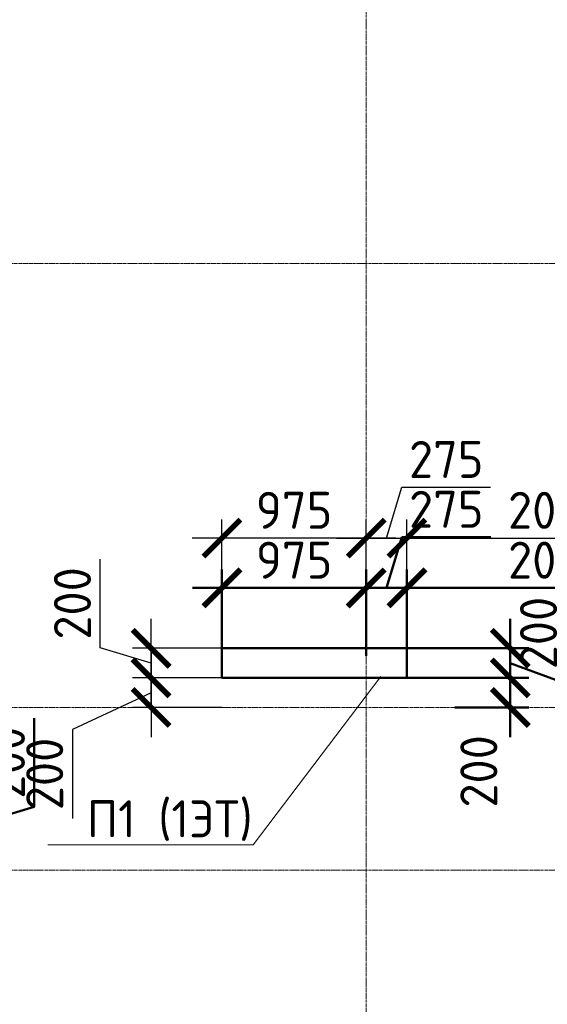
# Model space of a CAD drawing. Header units: millimetres. Extents: x 263826 to 1718326, y -423071 to 70137.
# Tile 171 of 256: x 393603 to 397168, y -69251 to -62599. Entities that reach past the tile are written whole.
import ezdxf
from ezdxf import colors
from ezdxf.entities.mleader import LeaderData, LeaderLine
from ezdxf.math import Vec2, Vec3

# ---------------------------------------------------------------- set-up
doc = ezdxf.new("R2010")
doc.units = ezdxf.units.MM
doc.linetypes.add('______5', pattern=[1100, 800, -100, 100, -100])
doc.linetypes.add('осевая', pattern=[50.8, 31.75, -6.35, 6.35, -6.35])
doc.layers.add('Колонна_ бетон', color=7, linetype='Continuous', lineweight=50, true_color=0xb4b496)
for name, color, linetype, lineweight in [('Конструкции 0.5', 5, 'Continuous', 50), ('Надписи', 200, 'Continuous', 18), ('Оси', 40, '______5', 18), ('подоснова', 151, 'Continuous', 5), ('РАЗМЕРЫ', 1, 'Continuous', 9)]:
    doc.layers.add(name, color=color, linetype=linetype, lineweight=lineweight)
doc.styles.add('GOST-2.304_Type-B', font='GOST_Common.ttf')
doc.dimstyles.new('СПДС', dxfattribs={"dimscale": 100, "dimtxt": 2.5, "dimasz": 2.5, "dimexe": 1.25, "dimexo": 0, "dimtad": 1, "dimdec": 0, "dimtxsty": 'GOST-2.304_Type-B', "dimblk": 'ARCHTICK', "dimcen": 2.5, "dimdle": 2, "dimadec": 0, "dimazin": 2, "dimtfac": 0.75, "dimtdec": 0, "dimtmove": 1, "dimatfit": 3, "dimfxl": 1, "dimtolj": 1, "dimarcsym": 1})

# ---------------------------------------------------------------- blocks, each defined once
blk = doc.blocks.new('_ArchTick')
at = {"color": 0, "linetype": 'ByBlock', "const_width": 0.15}
blk.add_lwpolyline([(-0.5, -0.5), (0.5, 0.5)], dxfattribs=at)
blk = doc.blocks.new('*D3043')
at = {"layer": 'DEFPOINTS', "color": 0, "transparency": 16777216}
for p in [(396218.9, -66101.4), (395944.3, -66688.9), (396218.9, -66871.2)]:
    blk.add_point(p, dxfattribs=at)
at = {"layer": 'РАЗМЕРЫ', "color": 0, "lineweight": -2, "transparency": 16777216}
for p, q in [((396081.6, -66101.4), (396184.7, -65757.6)), ((396184.7, -65757.6), (396784.7, -65757.6)), ((395944.3, -66688.9), (395944.3, -65976.4)), ((396218.9, -66871.2), (396218.9, -65976.4)), ((395744.3, -66101.4), (396418.9, -66101.4))]:
    blk.add_line(p, q, dxfattribs=at)
at = {"layer": 'РАЗМЕРЫ', "color": 0, "lineweight": -2, "transparency": 16777216, "xscale": 250, "yscale": 250, "zscale": 250, "rotation": 180}
blk.add_blockref('_ArchTick', (395944.3, -66101.4), dxfattribs=at)
at = {"layer": 'РАЗМЕРЫ', "color": 0, "lineweight": -2, "transparency": 16777216, "xscale": 250, "yscale": 250, "zscale": 250}
blk.add_blockref('_ArchTick', (396218.9, -66101.4), dxfattribs=at)
at = {"layer": 'РАЗМЕРЫ', "color": 0, "lineweight": 0, "transparency": 16777216, "insert": (396484.7, -65570.1), "char_height": 250, "attachment_point": 5, "style": 'GOST-2.304_Type-B'}
blk.add_mtext('\\A1;275', dxfattribs=at)
blk = doc.blocks.new('*D3159')
at = {"layer": 'DEFPOINTS', "color": 0, "transparency": 16777216}
for p in [(394968.9, -66101.4), (395944.3, -66688.9), (394968.9, -66846)]:
    blk.add_point(p, dxfattribs=at)
at = {"layer": 'РАЗМЕРЫ', "color": 0, "lineweight": -2, "transparency": 16777216}
for p, q in [((394968.9, -66846), (394968.9, -65976.4)), ((395944.3, -66688.9), (395944.3, -65976.4)), ((396144.3, -66101.4), (394768.9, -66101.4))]:
    blk.add_line(p, q, dxfattribs=at)
at = {"layer": 'РАЗМЕРЫ', "color": 0, "lineweight": -2, "transparency": 16777216, "xscale": 250, "yscale": 250, "zscale": 250, "rotation": 180}
blk.add_blockref('_ArchTick', (394968.9, -66101.4), dxfattribs=at)
at = {"layer": 'РАЗМЕРЫ', "color": 0, "lineweight": -2, "transparency": 16777216, "xscale": 250, "yscale": 250, "zscale": 250}
blk.add_blockref('_ArchTick', (395944.3, -66101.4), dxfattribs=at)
at = {"layer": 'РАЗМЕРЫ', "color": 0, "lineweight": 0, "transparency": 16777216, "insert": (395456.6, -65913.9), "char_height": 250, "attachment_point": 5, "style": 'GOST-2.304_Type-B'}
blk.add_mtext('\\A1;975', dxfattribs=at)
blk = doc.blocks.new('*D3160')
at = {"layer": 'DEFPOINTS', "color": 0, "transparency": 16777216}
for p in [(394490.7, -66846), (395075.8, -66846), (395075.8, -67046)]:
    blk.add_point(p, dxfattribs=at)
at = {"layer": 'РАЗМЕРЫ', "color": 0, "lineweight": -2, "transparency": 16777216}
for p, q in [((394147, -66842.9), (394147, -66242.9)), ((394490.7, -67246), (394490.7, -66646)), ((394490.7, -66946), (394147, -66842.9)), ((395075.8, -66846), (394365.7, -66846)), ((395075.8, -67046), (394365.7, -67046))]:
    blk.add_line(p, q, dxfattribs=at)
at = {"layer": 'РАЗМЕРЫ', "color": 0, "lineweight": -2, "transparency": 16777216, "xscale": 250, "yscale": 250, "zscale": 250}
for p, rotation in [((394490.7, -66846), 90), ((394490.7, -67046), 270)]:
    blk.add_blockref('_ArchTick', p, dxfattribs=dict(at, rotation=rotation))
at = {"layer": 'РАЗМЕРЫ', "color": 0, "lineweight": 0, "transparency": 16777216, "insert": (393959.5, -66542.9), "char_height": 250, "attachment_point": 5, "rotation": 90, "style": 'GOST-2.304_Type-B'}
blk.add_mtext('\\A1;200', dxfattribs=at)
blk = doc.blocks.new('*D3044')
at = {"layer": 'DEFPOINTS', "color": 0, "transparency": 16777216}
for p in [(394968.9, -67046), (394490.7, -67246.1), (394968.9, -67246.1)]:
    blk.add_point(p, dxfattribs=at)
at = {"layer": 'РАЗМЕРЫ', "color": 0, "lineweight": -2, "transparency": 16777216}
for p, q in [((394490.7, -66846), (394490.7, -67446.1)), ((394968.9, -67046), (394365.7, -67046)), ((394490.7, -67146.1), (393959.5, -67395.3)), ((394968.9, -67246.1), (394365.7, -67246.1)), ((393959.5, -67395.3), (393959.5, -67995.3))]:
    blk.add_line(p, q, dxfattribs=at)
at = {"layer": 'РАЗМЕРЫ', "color": 0, "lineweight": -2, "transparency": 16777216, "xscale": 250, "yscale": 250, "zscale": 250}
for p, rotation in [((394490.7, -67046), 90), ((394490.7, -67246.1), 270)]:
    blk.add_blockref('_ArchTick', p, dxfattribs=dict(at, rotation=rotation))
at = {"layer": 'РАЗМЕРЫ', "color": 0, "lineweight": 0, "transparency": 16777216, "insert": (393772, -67695.3), "char_height": 250, "attachment_point": 5, "rotation": 90, "style": 'GOST-2.304_Type-B'}
blk.add_mtext('\\A1;200', dxfattribs=at)
blk = doc.blocks.new('*D3161')
at = {"layer": 'DEFPOINTS', "color": 0, "transparency": 16777216}
for p in [(397639.4, -67046.1), (398264.3, -67046.1), (398264.3, -67246.1)]:
    blk.add_point(p, dxfattribs=at)
at = {"layer": 'РАЗМЕРЫ', "color": 0, "lineweight": -2, "transparency": 16777216}
for p, q in [((397295.7, -67043), (397295.7, -66443)), ((397639.4, -67446.1), (397639.4, -66846.1)), ((397639.4, -67146.1), (397295.7, -67043)), ((398264.3, -67046.1), (397514.4, -67046.1)), ((398264.3, -67246.1), (397514.4, -67246.1))]:
    blk.add_line(p, q, dxfattribs=at)
at = {"layer": 'РАЗМЕРЫ', "color": 0, "lineweight": -2, "transparency": 16777216, "xscale": 250, "yscale": 250, "zscale": 250}
for p, rotation in [((397639.4, -67046.1), 90), ((397639.4, -67246.1), 270)]:
    blk.add_blockref('_ArchTick', p, dxfattribs=dict(at, rotation=rotation))
at = {"layer": 'РАЗМЕРЫ', "color": 0, "lineweight": 0, "transparency": 16777216, "insert": (397108.2, -66743), "char_height": 250, "attachment_point": 5, "rotation": 90, "style": 'GOST-2.304_Type-B'}
blk.add_mtext('\\A1;200', dxfattribs=at)
blk = doc.blocks.new('*D3045')
at = {"layer": 'DEFPOINTS', "color": 0, "transparency": 16777216}
for p in [(398264.3, -66101.4), (396218.9, -66340.8), (398264.3, -67046.1)]:
    blk.add_point(p, dxfattribs=at)
at = {"layer": 'РАЗМЕРЫ', "color": 0, "lineweight": -2, "transparency": 16777216}
for p, q in [((396218.9, -66340.8), (396218.9, -65976.4)), ((398264.3, -67046.1), (398264.3, -65976.4)), ((396018.9, -66101.4), (398464.3, -66101.4))]:
    blk.add_line(p, q, dxfattribs=at)
at = {"layer": 'РАЗМЕРЫ', "color": 0, "lineweight": -2, "transparency": 16777216, "xscale": 250, "yscale": 250, "zscale": 250, "rotation": 180}
blk.add_blockref('_ArchTick', (396218.9, -66101.4), dxfattribs=at)
at = {"layer": 'РАЗМЕРЫ', "color": 0, "lineweight": -2, "transparency": 16777216, "xscale": 250, "yscale": 250, "zscale": 250}
blk.add_blockref('_ArchTick', (398264.3, -66101.4), dxfattribs=at)
at = {"layer": 'РАЗМЕРЫ', "color": 0, "lineweight": 0, "transparency": 16777216, "insert": (397241.6, -65913.9), "char_height": 250, "attachment_point": 5, "style": 'GOST-2.304_Type-B'}
blk.add_mtext('\\A1;2045', dxfattribs=at)
blk = doc.blocks.new('_None')
blk = doc.blocks.new('*D3319')
at = {"layer": 'DEFPOINTS', "color": 0, "transparency": 16777216}
for p in [(404135.1, -189722.6), (403860, -190180.5), (404135.1, -190180.5)]:
    blk.add_point(p, dxfattribs=at)
at = {"layer": 'РАЗМЕРЫ', "color": 0, "lineweight": -2, "transparency": 16777216}
for p, q in [((403997.6, -189722.6), (404100.7, -189378.9)), ((404100.7, -189378.9), (404700.7, -189378.9)), ((403860, -190180.5), (403860, -189597.6)), ((404135.1, -190180.5), (404135.1, -189597.6)), ((403660, -189722.6), (404335.1, -189722.6))]:
    blk.add_line(p, q, dxfattribs=at)
at = {"layer": 'РАЗМЕРЫ', "color": 0, "lineweight": -2, "transparency": 16777216, "xscale": 250, "yscale": 250, "zscale": 250, "rotation": 180}
blk.add_blockref('_ArchTick', (403860, -189722.6), dxfattribs=at)
at = {"layer": 'РАЗМЕРЫ', "color": 0, "lineweight": -2, "transparency": 16777216, "xscale": 250, "yscale": 250, "zscale": 250}
blk.add_blockref('_ArchTick', (404135.1, -189722.6), dxfattribs=at)
at = {"layer": 'РАЗМЕРЫ', "color": 0, "lineweight": 0, "transparency": 16777216, "insert": (404400.7, -189191.4), "char_height": 250, "attachment_point": 5, "style": 'GOST-2.304_Type-B'}
blk.add_mtext('\\A1;275', dxfattribs=at)
blk = doc.blocks.new('*D3320')
at = {"layer": 'DEFPOINTS', "color": 0, "transparency": 16777216}
for p in [(402885.1, -189722.6), (402885.1, -190180.5), (403860, -190180.5)]:
    blk.add_point(p, dxfattribs=at)
at = {"layer": 'РАЗМЕРЫ', "color": 0, "lineweight": -2, "transparency": 16777216}
for p, q in [((402885.1, -190180.5), (402885.1, -189597.6)), ((403860, -190180.5), (403860, -189597.6)), ((404060, -189722.6), (402685.1, -189722.6))]:
    blk.add_line(p, q, dxfattribs=at)
at = {"layer": 'РАЗМЕРЫ', "color": 0, "lineweight": -2, "transparency": 16777216, "xscale": 250, "yscale": 250, "zscale": 250, "rotation": 180}
blk.add_blockref('_ArchTick', (402885.1, -189722.6), dxfattribs=at)
at = {"layer": 'РАЗМЕРЫ', "color": 0, "lineweight": -2, "transparency": 16777216, "xscale": 250, "yscale": 250, "zscale": 250}
blk.add_blockref('_ArchTick', (403860, -189722.6), dxfattribs=at)
at = {"layer": 'РАЗМЕРЫ', "color": 0, "lineweight": 0, "transparency": 16777216, "insert": (403372.6, -189535.1), "char_height": 250, "attachment_point": 5, "style": 'GOST-2.304_Type-B'}
blk.add_mtext('\\A1;975', dxfattribs=at)
blk = doc.blocks.new('*D3321')
at = {"layer": 'DEFPOINTS', "color": 0, "transparency": 16777216}
for p in [(404135.1, -190130.5, -200), (404135, -190330.5, -200), (404833.2, -190330.5)]:
    blk.add_point(p, dxfattribs=at)
at = {"layer": 'РАЗМЕРЫ', "color": 0, "lineweight": -2, "transparency": 16777216}
for p, q in [((404833.2, -189930.5), (404833.2, -190530.5)), ((404135.1, -190130.5), (404958.2, -190130.5)), ((404833.2, -190230.5), (405607.7, -190518)), ((404135, -190330.5), (404958.2, -190330.5)), ((405607.7, -190518), (405607.7, -191118))]:
    blk.add_line(p, q, dxfattribs=at)
at = {"layer": 'РАЗМЕРЫ', "color": 0, "lineweight": -2, "transparency": 16777216, "xscale": 250, "yscale": 250, "zscale": 250}
for p, rotation in [((404833.2, -190130.5), 90), ((404833.2, -190330.5), 270)]:
    blk.add_blockref('_ArchTick', p, dxfattribs=dict(at, rotation=rotation))
at = {"layer": 'РАЗМЕРЫ', "color": 0, "lineweight": 0, "transparency": 16777216, "insert": (405420.2, -190818), "char_height": 250, "attachment_point": 5, "rotation": 90, "style": 'GOST-2.304_Type-B'}
blk.add_mtext('\\A1;200', dxfattribs=at)
blk = doc.blocks.new('*D3322')
at = {"layer": 'DEFPOINTS', "color": 0, "transparency": 16777216}
for p in [(404546.6, -190330.5), (404458.2, -190530.5, -560), (404833.2, -190530.5)]:
    blk.add_point(p, dxfattribs=at)
at = {"layer": 'РАЗМЕРЫ', "color": 0, "lineweight": -2, "transparency": 16777216}
for p, q in [((404833.2, -190130.5), (404833.2, -190730.5)), ((404546.6, -190330.5), (404958.2, -190330.5)), ((404458.2, -190530.5), (404958.2, -190530.5))]:
    blk.add_line(p, q, dxfattribs=at)
at = {"layer": 'РАЗМЕРЫ', "color": 0, "lineweight": -2, "transparency": 16777216, "xscale": 250, "yscale": 250, "zscale": 250}
for p, rotation in [((404833.2, -190330.5), 90), ((404833.2, -190530.5), 270)]:
    blk.add_blockref('_ArchTick', p, dxfattribs=dict(at, rotation=rotation))
at = {"layer": 'РАЗМЕРЫ', "color": 0, "lineweight": 0, "transparency": 16777216, "insert": (404620.7, -190962.1), "char_height": 250, "attachment_point": 5, "rotation": 90, "style": 'GOST-2.304_Type-B'}
blk.add_mtext('\\A1;200', dxfattribs=at)
blk = doc.blocks.new('*D3323')
at = {"layer": 'DEFPOINTS', "color": 0, "transparency": 16777216}
for p in [(406180.1, -189722.6), (404135.1, -190180.5), (406180.1, -190380.5)]:
    blk.add_point(p, dxfattribs=at)
at = {"layer": 'РАЗМЕРЫ', "color": 0, "lineweight": -2, "transparency": 16777216}
for p, q in [((404135.1, -190180.5), (404135.1, -189597.6)), ((406180.1, -190380.5), (406180.1, -189597.6)), ((403935.1, -189722.6), (406380.1, -189722.6))]:
    blk.add_line(p, q, dxfattribs=at)
at = {"layer": 'РАЗМЕРЫ', "color": 0, "lineweight": -2, "transparency": 16777216, "xscale": 250, "yscale": 250, "zscale": 250, "rotation": 180}
blk.add_blockref('_ArchTick', (404135.1, -189722.6), dxfattribs=at)
at = {"layer": 'РАЗМЕРЫ', "color": 0, "lineweight": -2, "transparency": 16777216, "xscale": 250, "yscale": 250, "zscale": 250}
blk.add_blockref('_ArchTick', (406180.1, -189722.6), dxfattribs=at)
at = {"layer": 'РАЗМЕРЫ', "color": 0, "lineweight": 0, "transparency": 16777216, "insert": (405157.6, -189535.1), "char_height": 250, "attachment_point": 5, "style": 'GOST-2.304_Type-B'}
blk.add_mtext('\\A1;2045', dxfattribs=at)
blk = doc.blocks.new('*D3326')
at = {"layer": 'DEFPOINTS', "color": 0, "transparency": 16777216}
for p in [(400410, -191280.5), (400410, -191480.5), (401022.7, -191480.5)]:
    blk.add_point(p, dxfattribs=at)
at = {"layer": 'РАЗМЕРЫ', "color": 0, "lineweight": -2, "transparency": 16777216}
for p, q in [((401616.5, -191202.3), (401616.5, -190602.3)), ((401022.7, -191080.5), (401022.7, -191680.5)), ((401022.7, -191380.5), (401616.5, -191202.3)), ((400410, -191280.5), (401147.7, -191280.5)), ((400410, -191480.5), (401147.7, -191480.5))]:
    blk.add_line(p, q, dxfattribs=at)
at = {"layer": 'РАЗМЕРЫ', "color": 0, "lineweight": -2, "transparency": 16777216, "xscale": 250, "yscale": 250, "zscale": 250}
for p, rotation in [((401022.7, -191280.5), 90), ((401022.7, -191480.5), 270)]:
    blk.add_blockref('_ArchTick', p, dxfattribs=dict(at, rotation=rotation))
at = {"layer": 'РАЗМЕРЫ', "color": 0, "lineweight": 0, "transparency": 16777216, "insert": (401429, -190902.3), "char_height": 250, "attachment_point": 5, "rotation": 90, "style": 'GOST-2.304_Type-B'}
blk.add_mtext('\\A1;200', dxfattribs=at)
blk = doc.blocks.new('оси2')
at = {"layer": 'Оси', "color": 16, "linetype": 'осевая', "lineweight": 0, "ltscale": 0.5, "transparency": 33554687}
for p, q in [((1024245.5, 5465.4), (1024245.5, -20739.3)), ((979200, -1392.9), (1032582.1, -1392.9)), ((979200, -4392.9), (1032582.1, -4392.9)), ((979200, -5492.9), (1032582.1, -5492.9))]:
    blk.add_line(p, q, dxfattribs=at)
blk = doc.blocks.new('51151')
at = {"layer": 'Колонна_ бетон', "color": 180, "linetype": 'Continuous', "lineweight": 35, "transparency": 33554687}
for p, q in [((402885, -190130.5, 360), (402885, -190330.5, 360)), ((404135, -190130.5, 360), (402885, -190130.5, 360)), ((404135, -190330.5, 360), (404135, -190130.5, 360)), ((404135, -190330.5, 360), (402885, -190330.5, 360))]:
    blk.add_line(p, q, dxfattribs=at)
at = {"layer": 'РАЗМЕРЫ'}
blk.add_blockref('оси2', (-620385.4, -186137.6, -560), dxfattribs=at)
at = {"layer": 'РАЗМЕРЫ', "color": 146, "lineweight": 0}
for base, p1, p2, picture, middle in [((404135.1, -189722.6, 560), (403860, -190180.5, 560), (404135.1, -190180.5, 560), '*D3319', (404163.2, -189191.4, 560)), ((402885.1, -189722.6, 560), (403860, -190180.5, 560), (402885.1, -190180.5, 560), '*D3320', (403372.6, -189535.1, 560)), ((406180.1, -189722.6, 560), (404135.1, -190180.5, 560), (406180.1, -190380.5, 560), '*D3323', (405157.6, -189535.1, 560))]:
    dim = blk.add_linear_dim(base=base, p1=p1, p2=p2, dimstyle='СПДС', override={"dimtofl": 0}, dxfattribs=at)
    dim.commit()
    dim.dimension.update_dxf_attribs({"geometry": picture, "text_midpoint": middle})
for base, p1, p2, picture, middle in [((404833.2, -190330.5, 560), (404135.1, -190130.5, 360), (404135, -190330.5, 360), '*D3321', (405607.7, -190580.5, 560)), ((404833.2, -190530.5, 560), (404546.6, -190330.5, 560), (404458.2, -190530.5), '*D3322', (404808.2, -190962.1, 560))]:
    dim = blk.add_linear_dim(base=base, p1=p1, p2=p2, angle=90, dimstyle='СПДС', override={"dimtofl": 0}, dxfattribs=at)
    dim.commit()
    dim.dimension.update_dxf_attribs({"geometry": picture, "text_midpoint": middle, "dimtype": 128})
dim = blk.add_linear_dim(base=(401022.7, -191480.5, 560), p1=(400410, -191280.5, 560), p2=(400410, -191480.5, 560), angle=90, dimstyle='СПДС', override={"dimtofl": 0}, dxfattribs=at)
dim.commit()
dim.dimension.update_dxf_attribs({"geometry": '*D3326', "text_midpoint": (401429, -191139.8, 560)})
at = {"layer": 'Надписи', "color": 0, "ltscale": 0.3}
ml = blk.add_multileader_mtext('Standard', dxfattribs=at)
ml.set_content('П1 (2-5ЭТ)', color=4, style='GOST-2.304_Type-B')
ml.set_leader_properties(color=256, linetype='ByLayer', lineweight=15)
ml.set_arrow_properties(name='NONE')
ml.build(insert=Vec2(0, 0))
ml.multileader.update_dxf_attribs({"text_left_attachment_type": 6, "text_right_attachment_type": 6, "dogleg_length": 0.1, "arrow_head_size": 18})
ctx = ml.context
ctx.base_point, ctx.char_height, ctx.arrow_head_size, ctx.landing_gap_size, ctx.plane_origin = Vec3(401036.6, -189964.1, 360), 250, 18, 20, Vec3(400044.3, -190315.6, 360)
ctx.left_attachment, ctx.right_attachment, ctx.text_align_type = 6, 6, 1
notes = []
notes.append((ctx, [(0, (1, 1, 0), (402562.3, -189964.1, 360), (-1, 0), 0.1, [(2, [(403070.4, -190130.5, 360), (403070.4, -190130.5, 360), (403070.4, -190130.5, 360)], 0, [])])]))
ctx.mtext.insert, ctx.mtext.alignment, ctx.mtext.flow_direction = Vec3(401799.4, -189664.1, 360), 2, 5
ml = blk.add_multileader_mtext('Standard', dxfattribs=at)
ml.set_content('П1 (2-5ЭТ)', color=4, style='GOST-2.304_Type-B')
ml.set_leader_properties(color=256, linetype='ByLayer', lineweight=15)
ml.set_arrow_properties(name='NONE')
ml.build(insert=Vec2(0, 0))
ml.multileader.update_dxf_attribs({"text_left_attachment_type": 6, "text_right_attachment_type": 6, "dogleg_length": 0.1, "arrow_head_size": 18})
ctx = ml.context
ctx.base_point, ctx.char_height, ctx.arrow_head_size, ctx.landing_gap_size, ctx.plane_origin = Vec3(404867.1, -191531.9), 250, 18, 20, Vec3(403572.8, -190515.6)
ctx.left_attachment, ctx.right_attachment, ctx.text_align_type = 6, 6, 1
notes.append((ctx, [(0, (1, 1, 0), (406392.8, -191531.9), (-1, 0), 0.1, [(2, [(407209.8, -190530.5), (407209.8, -190530.5), (407209.8, -190530.5)], 0, [])])]))
ctx.mtext.insert, ctx.mtext.alignment, ctx.mtext.flow_direction = Vec3(405629.9, -191231.9), 2, 5
for ctx, leaders in notes:
    for number, flags, end, landing, length, lines in leaders:
        leader = LeaderData()
        leader.index, (leader.has_last_leader_line, leader.has_dogleg_vector, leader.attachment_direction) = number, flags
        leader.last_leader_point, leader.dogleg_vector, leader.dogleg_length = Vec3(end), Vec3(landing), length
        for number, points, colour, breaks in lines:
            line = LeaderLine()
            line.index, line.vertices, line.color, line.breaks = number, Vec3.list(points), colors.encode_raw_color(colour), breaks
            leader.lines.append(line)
        ctx.leaders.append(leader)

msp = doc.modelspace()

# ---------------------------------------------------------------- linework, layer by layer
at = {"layer": 'Конструкции 0.5', "color": 30, "true_color": 0xf26722}
for p, q in [((396218.85988, -66846.0182, -360), (394968.85985, -66846.0182, -360)), ((394968.85985, -66846.0182, -360), (394968.85985, -67046.0182, -360)), ((396218.85988, -67046.0182, -360), (396218.85988, -66846.0182, -360)), ((394968.85985, -67046.0182, -360), (396218.85988, -67046.0182, -360))]:
    msp.add_line(p, q, dxfattribs=at)

# ---------------------------------------------------------------- block references
at = {"layer": 'Конструкции 0.5', "color": 4}
msp.add_blockref('51151', (-7915.73855, 123284.35732, -559.99999), dxfattribs=at)

# ---------------------------------------------------------------- dimensions: what is measured, and where the dimension line sits
at = {"layer": 'РАЗМЕРЫ', "color": 30, "lineweight": 0, "true_color": 0xf26722}
for base, p1, p2, picture, middle in [((396218.85988, -66101.36415, -360), (395944.34672, -66688.89087, -360), (396218.85988, -66871.22626, -360), '*D3043', (396247.2283, -65570.11415, -360)), ((394968.85985, -66101.36415, -360), (395944.34672, -66688.89087, -360), (394968.85985, -66846.0182, -360), '*D3159', (395456.60329, -65913.86415, -360)), ((398264.25096, -66101.36415, -360), (396218.85988, -66340.79914, -360), (398264.25096, -67046.10567, -360), '*D3045', (397241.55542, -65913.86415, -360))]:
    dim = msp.add_linear_dim(base=base, p1=p1, p2=p2, dimstyle='СПДС', dxfattribs=at)
    dim.commit()
    dim.dimension.update_dxf_attribs({"geometry": picture, "text_midpoint": middle})
for base, p1, p2, picture, middle in [((394490.70214, -66846.0182, -360), (395075.84325, -67046.0182, -360), (395075.84325, -66846.0182, -360), '*D3160', (393959.45214, -66780.3932, -360)), ((397639.43631, -67046.10567, -360), (398264.25096, -67246.10567, -360), (398264.25096, -67046.10567, -360), '*D3161', (397108.18631, -66980.48067, -360))]:
    dim = msp.add_linear_dim(base=base, p1=p1, p2=p2, angle=90, dimstyle='СПДС', dxfattribs=at)
    dim.commit()
    dim.dimension.update_dxf_attribs({"geometry": picture, "text_midpoint": middle})
dim = msp.add_linear_dim(base=(394490.70214, -67246.10567, -360), p1=(394968.85985, -67046.0182, -360), p2=(394968.85985, -67246.10567, -360), angle=90, dimstyle='СПДС', dxfattribs=at)
dim.commit()
dim.dimension.update_dxf_attribs({"geometry": '*D3044', "text_midpoint": (393959.45214, -67457.83355, -360), "dimtype": 160})

# ---------------------------------------------------------------- leaders
at = {"layer": 'подоснова', "color": 30, "ltscale": 0.3, "true_color": 0xf26722}
ml = msp.add_multileader_mtext('Standard', dxfattribs=at)
ml.set_content('П1 (1ЭТ)', color=4, style='GOST-2.304_Type-B')
ml.set_leader_properties(color=256, linetype='ByLayer', lineweight=15)
ml.set_arrow_properties(name='NONE')
ml.build(insert=Vec2(0, 0))
ml.multileader.update_dxf_attribs({"text_left_attachment_type": 6, "text_right_attachment_type": 6, "dogleg_length": 0.1, "arrow_head_size": 18})
ctx = ml.context
ctx.base_point, ctx.char_height, ctx.arrow_head_size, ctx.landing_gap_size, ctx.plane_origin = Vec3(394053.8862, -68173.18478, 6897.37226), 250, 18, 20, Vec3(386198.92098, -66905.2787, 6897.37226)
ctx.left_attachment, ctx.right_attachment, ctx.text_align_type = 6, 6, 1
notes = []
notes.append((ctx, [(1, (1, 1, 0), (395179.59226, -68173.18478, 6897.37226), (-1, 0), 0.1, [(0, [(396041.85633, -67037.46655, 6897.37226)], 0, [])])]))
ctx.mtext.insert, ctx.mtext.alignment, ctx.mtext.flow_direction = Vec3(394616.68923, -67873.18478, 6897.37226), 2, 5
for ctx, leaders in notes:
    for number, flags, end, landing, length, lines in leaders:
        leader = LeaderData()
        leader.index, (leader.has_last_leader_line, leader.has_dogleg_vector, leader.attachment_direction) = number, flags
        leader.last_leader_point, leader.dogleg_vector, leader.dogleg_length = Vec3(end), Vec3(landing), length
        for number, points, colour, breaks in lines:
            line = LeaderLine()
            line.index, line.vertices, line.color, line.breaks = number, Vec3.list(points), colors.encode_raw_color(colour), breaks
            leader.lines.append(line)
        ctx.leaders.append(leader)

doc.saveas('drawing.dxf')
